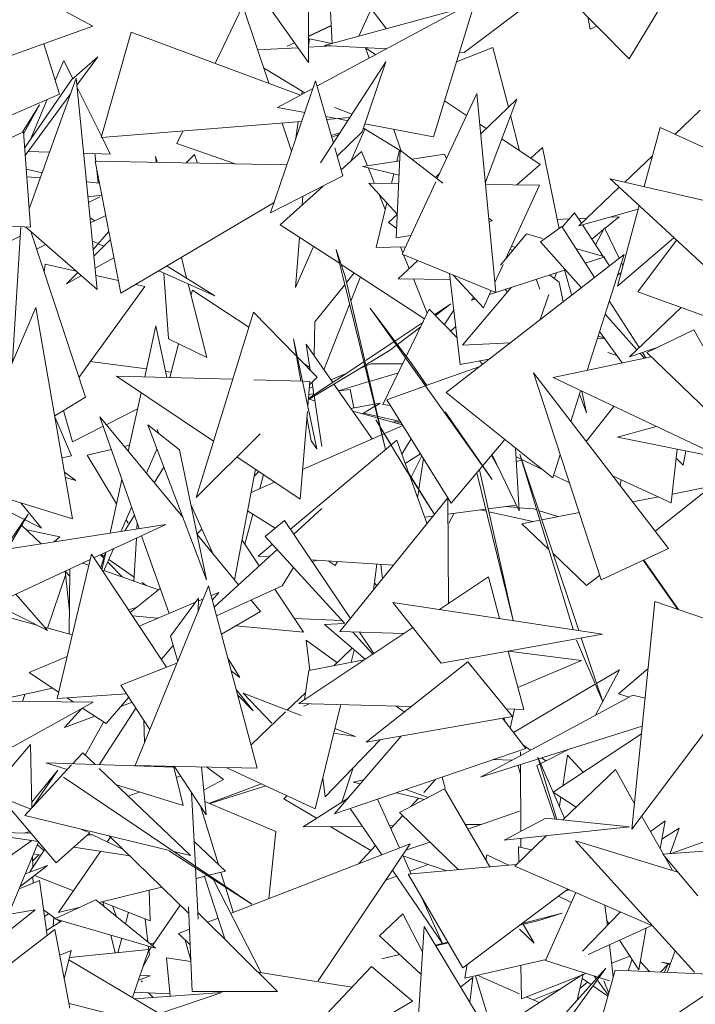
# Model space of a CAD drawing. Header units: metres. Extents: x -14.5 to 19.7, y -19.1 to 4.
# Tile 126 of 218: x 16.67 to 16.816, y 2.896 to 3.109. Entities that reach past the tile are written whole.
import ezdxf

# ---------------------------------------------------------------- set-up
doc = ezdxf.new("R2010")
doc.units = ezdxf.units.M
doc.layers.add('G-IMPT', color=7, linetype='Continuous', lineweight=5)
doc.layers.add('L-PLNT', color=7, linetype='Continuous', lineweight=5, true_color=0x005900)

# ---------------------------------------------------------------- blocks, each defined once
blk = doc.blocks.new('ÁRVORES ORNAMENTAIS - Pequeno e Médio Porte - Ipê-roxo-2976198-A')
at = {"layer": 'G-IMPT', "color": 253, "true_color": 0xaaaaaa}
for p, q in [((6.25739, 3.09936), (6.25761, 3.15398)), ((6.23104, 3.13662), (6.25739, 3.09936)), ((6.26148, 3.12355), (6.2625, 3.10343)), ((6.26829, 3.10501), (6.27576, 3.1214)), ((6.32665, 3.10014), (6.33802, 3.11889)), ((6.21086, 3.10716), (6.19298, 3.11679)), ((6.29105, 3.1015), (6.31048, 3.1161)), ((6.32665, 3.10014), (6.31091, 3.11614)), ((6.25925, 3.09422), (6.29343, 3.11255)), ((6.28443, 3.08327), (6.29343, 3.11255)), ((6.23729, 3.09914), (6.24324, 3.11154)), ((6.24884, 3.09487), (6.24324, 3.11154)), ((6.26089, 3.10299), (6.29033, 3.11102)), ((6.27425, 3.10664), (6.27099, 3.11095)), ((6.31823, 3.1065), (6.31775, 3.10919)), ((6.21086, 3.10716), (6.17041, 3.09277)), ((6.21913, 3.10588), (6.21261, 3.08313)), ((6.21913, 3.10588), (6.25571, 3.09232)), ((6.25741, 3.10501), (6.2623, 3.1073)), ((6.26231, 3.10723), (6.25741, 3.10498)), ((6.31823, 3.1065), (6.31969, 3.10721)), ((6.20023, 3.10338), (6.20363, 3.09251)), ((6.25284, 3.10287), (6.25439, 3.1036)), ((6.2544, 3.10359), (6.25284, 3.10287)), ((6.25741, 3.10291), (6.25761, 3.10445)), ((6.26248, 3.10342), (6.25761, 3.10445)), ((6.24641, 3.1021), (6.25514, 3.10254)), ((6.25741, 3.10266), (6.26244, 3.10291)), ((6.27436, 3.10232), (6.26089, 3.10299)), ((6.27195, 3.10103), (6.26974, 3.1025)), ((6.26974, 3.1025), (6.27052, 3.10026)), ((6.29726, 3.10257), (6.2894, 3.09946)), ((6.29105, 3.1015), (6.29005, 3.10155)), ((6.29726, 3.10257), (6.30059, 3.0897)), ((6.20271, 3.09544), (6.20454, 3.09976)), ((6.2065, 3.09584), (6.20454, 3.09976)), ((6.20624, 3.0956), (6.21189, 3.10057)), ((6.2074, 3.09448), (6.21189, 3.10057)), ((6.27413, 3.09951), (6.26003, 3.07768)), ((6.27413, 3.09951), (6.26904, 3.0844)), ((6.25661, 3.09281), (6.24773, 3.09816)), ((6.20624, 3.0956), (6.19609, 3.08087)), ((6.1971, 3.06777), (6.20725, 3.09595)), ((6.21179, 3.05033), (6.20725, 3.09595)), ((6.25891, 3.09538), (6.24924, 3.06688)), ((6.25891, 3.09538), (6.26279, 3.08196)), ((6.18758, 3.08553), (6.20363, 3.09251)), ((6.19621, 3.07929), (6.20607, 3.09268)), ((6.21269, 3.08343), (6.20745, 3.09393)), ((6.25075, 3.08966), (6.25836, 3.09374)), ((6.25599, 3.09247), (6.25608, 3.09313)), ((6.29378, 3.09267), (6.28523, 3.07427)), ((6.29791, 3.04967), (6.29378, 3.09267)), ((6.19726, 3.08257), (6.20099, 3.09136)), ((6.29158, 3.08793), (6.28683, 3.0911)), ((6.3024, 3.09145), (6.29462, 3.08395)), ((6.29562, 3.07352), (6.3024, 3.09145)), ((6.19931, 3.09023), (6.19566, 3.08427)), ((6.19931, 3.09023), (6.19586, 3.08395)), ((6.2566, 3.08855), (6.25075, 3.08966)), ((6.26305, 3.0896), (6.26682, 3.0882)), ((6.34204, 3.08902), (6.33658, 3.08383)), ((6.25594, 3.08661), (6.21261, 3.08313)), ((6.25376, 3.08019), (6.25172, 3.08627)), ((6.25471, 3.08298), (6.25519, 3.08655)), ((6.2633, 3.08728), (6.26114, 3.08769)), ((6.26633, 3.08744), (6.26132, 3.08704)), ((6.26591, 3.08678), (6.26359, 3.08722)), ((6.30106, 3.0879), (6.30302, 3.08029)), ((6.19583, 3.08434), (6.17277, 3.07361)), ((6.1974, 3.06382), (6.19583, 3.08434)), ((6.22899, 3.08186), (6.23028, 3.08455)), ((6.26233, 3.08355), (6.26422, 3.08417)), ((6.26361, 3.07914), (6.26904, 3.0844)), ((6.26657, 3.07803), (6.26961, 3.08496)), ((6.27747, 3.08023), (6.2693, 3.08516)), ((6.28443, 3.08327), (6.26961, 3.08608)), ((6.27585, 3.08489), (6.27747, 3.08022)), ((6.29581, 3.08511), (6.29442, 3.08604)), ((6.33336, 3.0853), (6.32992, 3.07255)), ((6.33336, 3.0853), (6.3503, 3.07757)), ((6.21461, 3.07958), (6.21283, 3.08314)), ((6.22899, 3.08186), (6.24155, 3.07749)), ((6.26243, 3.0832), (6.26399, 3.08381)), ((6.30747, 3.07732), (6.29916, 3.08287)), ((6.19684, 3.08014), (6.2015, 3.07999)), ((6.20886, 3.07976), (6.21461, 3.07958)), ((6.2631, 3.0809), (6.26485, 3.07484)), ((6.26447, 3.07614), (6.26889, 3.0801)), ((6.27013, 3.07705), (6.26889, 3.0801)), ((6.27724, 3.0804), (6.27639, 3.06146)), ((6.2771, 3.08045), (6.27651, 3.07802)), ((6.28645, 3.07332), (6.27724, 3.0804)), ((6.30796, 3.08097), (6.30544, 3.07868)), ((6.30796, 3.08097), (6.31153, 3.06347)), ((6.21128, 3.07969), (6.21146, 3.07805)), ((6.21135, 3.07805), (6.25277, 3.07728)), ((6.21135, 3.07805), (6.21689, 3.04952)), ((6.22448, 3.07781), (6.22439, 3.07903)), ((6.22439, 3.07903), (6.2247, 3.0778)), ((6.23279, 3.07948), (6.23102, 3.07769)), ((6.23279, 3.07948), (6.23347, 3.07764)), ((6.27714, 3.07811), (6.26918, 3.07691)), ((6.28682, 3.07958), (6.27971, 3.0785)), ((6.2872, 3.07851), (6.28682, 3.07958)), ((6.33172, 3.07922), (6.32572, 3.07352)), ((6.19644, 3.07632), (6.19989, 3.07551)), ((6.2116, 3.07677), (6.21198, 3.07334)), ((6.277, 3.07505), (6.26918, 3.07691)), ((6.27168, 3.07324), (6.2703, 3.07664)), ((6.30747, 3.07732), (6.30242, 3.07291)), ((6.19949, 3.07442), (6.19657, 3.07467)), ((6.21227, 3.07331), (6.20948, 3.07355)), ((6.24924, 3.06688), (6.26485, 3.07484)), ((6.27585, 3.07532), (6.27534, 3.0732)), ((6.2849, 3.07356), (6.27765, 3.05796)), ((6.28577, 3.07543), (6.28485, 3.07455)), ((6.34813, 3.05061), (6.32259, 3.07425)), ((6.32259, 3.07425), (6.34622, 3.06877)), ((6.25129, 3.06432), (6.2606, 3.07267)), ((6.27692, 3.07319), (6.27045, 3.07326)), ((6.27045, 3.07326), (6.27659, 3.06659)), ((6.30728, 3.07286), (6.29567, 3.07298)), ((6.30728, 3.07286), (6.29997, 3.05686)), ((6.32456, 3.07242), (6.31578, 3.06408)), ((6.21278, 3.07067), (6.2098, 3.07031)), ((6.20992, 3.06914), (6.21231, 3.07032)), ((6.25621, 3.07043), (6.25607, 3.0686)), ((6.27398, 3.0676), (6.27265, 3.07087)), ((6.24999, 3.06909), (6.21689, 3.04952)), ((6.27433, 3.06904), (6.272, 3.05942)), ((6.31578, 3.06408), (6.32861, 3.06769)), ((6.32882, 3.06848), (6.32413, 3.05108)), ((6.1974, 3.06382), (6.15844, 3.06561)), ((6.21025, 3.06579), (6.21124, 3.06517)), ((6.21363, 3.06633), (6.21035, 3.06474)), ((6.27662, 3.06662), (6.27471, 3.06478)), ((6.29708, 3.06516), (6.29637, 3.06571)), ((6.29708, 3.06516), (6.29643, 3.06504)), ((6.31375, 3.06557), (6.31112, 3.06545)), ((6.31488, 3.0669), (6.31223, 3.06377)), ((6.31488, 3.0669), (6.31636, 3.06463)), ((6.31753, 3.06574), (6.31569, 3.06566)), ((6.32141, 3.0635), (6.32456, 3.06606)), ((6.32456, 3.06606), (6.3225, 3.06597)), ((6.19525, 3.06392), (6.19348, 3.03471)), ((6.19627, 3.06387), (6.21179, 3.05033)), ((6.20923, 3.0271), (6.19745, 3.06284)), ((6.21093, 3.05895), (6.21429, 3.06289)), ((6.25129, 3.06432), (6.26409, 3.056)), ((6.27648, 3.06349), (6.27471, 3.06478)), ((6.31214, 3.06391), (6.30751, 3.06064)), ((6.31214, 3.06391), (6.31918, 3.05293)), ((6.31658, 3.06431), (6.32107, 3.05748)), ((6.31861, 3.06122), (6.32115, 3.06329)), ((6.31944, 3.05996), (6.32134, 3.06365)), ((6.32134, 3.06365), (6.32455, 3.0571)), ((6.17949, 3.05415), (6.19513, 3.06186)), ((6.21176, 3.06033), (6.21075, 3.06078)), ((6.21463, 3.06115), (6.21107, 3.05755)), ((6.2555, 3.06159), (6.25463, 3.05077)), ((6.27953, 3.06202), (6.27639, 3.06146)), ((6.2989, 3.05556), (6.30452, 3.06233)), ((6.30795, 3.06132), (6.30452, 3.06233)), ((6.31635, 3.05074), (6.30751, 3.06064)), ((6.32413, 3.05108), (6.33634, 3.06152)), ((6.32857, 3.04983), (6.33691, 3.061)), ((6.20067, 3.06004), (6.19869, 3.05908)), ((6.21319, 3.05969), (6.21201, 3.06022)), ((6.25463, 3.05077), (6.25851, 3.05963)), ((6.26336, 3.05897), (6.27406, 3.01579)), ((6.26336, 3.05897), (6.26534, 3.05313)), ((6.27838, 3.05954), (6.272, 3.05942)), ((6.27778, 3.05825), (6.27727, 3.05952)), ((6.30158, 3.05878), (6.30095, 3.059)), ((6.30127, 3.0597), (6.30213, 3.05944)), ((6.32144, 3.05737), (6.31515, 3.05921)), ((6.21133, 3.05496), (6.2154, 3.0572)), ((6.22995, 3.05724), (6.23109, 3.05278)), ((6.28106, 3.05657), (6.27676, 3.05266)), ((6.29791, 3.04967), (6.27765, 3.05796)), ((6.27917, 3.05485), (6.27795, 3.05784)), ((6.28716, 3.02811), (6.32557, 3.05789)), ((6.32144, 3.05737), (6.31721, 3.056)), ((6.32557, 3.05789), (6.31758, 3.03286)), ((6.3212, 3.05729), (6.32241, 3.05544)), ((6.20034, 3.05408), (6.20051, 3.05583)), ((6.20722, 3.05432), (6.20051, 3.05583)), ((6.23719, 3.04896), (6.2251, 3.05437)), ((6.22687, 3.05541), (6.23719, 3.04896)), ((6.26444, 3.05577), (6.28249, 3.04403)), ((6.31291, 3.0546), (6.29652, 3.04929)), ((6.29944, 3.0557), (6.2977, 3.05187)), ((6.31275, 3.05455), (6.31422, 3.04928)), ((6.32502, 3.05616), (6.32533, 3.05553)), ((6.20757, 3.05401), (6.20513, 3.05155)), ((6.20513, 3.05155), (6.20836, 3.05333)), ((6.21636, 3.05227), (6.21148, 3.05336)), ((6.22717, 3.03968), (6.22617, 3.05389)), ((6.27406, 3.01579), (6.26534, 3.05313)), ((6.26564, 3.05183), (6.26731, 3.05391)), ((6.26658, 3.04783), (6.26862, 3.05305)), ((6.27676, 3.05266), (6.28799, 3.05252)), ((6.28308, 3.04524), (6.28008, 3.05262)), ((6.28784, 3.05379), (6.29019, 3.03417)), ((6.28867, 3.05345), (6.29519, 3.04637)), ((6.30741, 3.05042), (6.3066, 3.05256)), ((6.31154, 3.05192), (6.30949, 3.05349)), ((6.31098, 3.05398), (6.31053, 3.05269)), ((6.3249, 3.05396), (6.32414, 3.0534)), ((6.22203, 3.05099), (6.20782, 3.03137)), ((6.22203, 3.05099), (6.22012, 3.05142)), ((6.2314, 3.05155), (6.23546, 3.03565)), ((6.23234, 3.05023), (6.2321, 3.04928)), ((6.23234, 3.05023), (6.24452, 3.04219)), ((6.25881, 3.04337), (6.26521, 3.0513)), ((6.30125, 3.05082), (6.29067, 3.03834)), ((6.29689, 3.05009), (6.29519, 3.04637)), ((6.30037, 3.04978), (6.29993, 3.05039)), ((6.31154, 3.05192), (6.31242, 3.0477)), ((6.29262, 3.04802), (6.29312, 3.04862)), ((6.29343, 3.04828), (6.29262, 3.04802)), ((6.30935, 3.04928), (6.30745, 3.04384)), ((6.32239, 3.04792), (6.32888, 3.0378)), ((6.35286, 3.041), (6.32857, 3.04983)), ((6.19005, 3.02668), (6.19849, 3.04648)), ((6.20647, 3.00084), (6.19849, 3.04648)), ((6.26076, 3.03299), (6.2663, 3.04711)), ((6.27074, 3.0463), (6.29712, 3.00936)), ((6.27074, 3.0463), (6.27973, 3.03426)), ((6.27853, 3.03587), (6.28349, 3.04608)), ((6.2895, 3.03988), (6.28349, 3.04608)), ((6.28816, 3.04724), (6.28464, 3.0449)), ((6.28816, 3.04724), (6.28482, 3.0447)), ((6.28879, 3.04586), (6.28675, 3.04271)), ((6.33795, 3.04642), (6.32678, 3.03581)), ((6.24553, 3.04545), (6.23315, 3.00546)), ((6.24553, 3.04545), (6.25471, 3.03609)), ((6.32836, 3.03731), (6.32147, 3.04503)), ((6.22203, 3.03147), (6.22447, 3.0425)), ((6.22684, 3.03134), (6.22447, 3.0425)), ((6.25881, 3.04337), (6.25864, 3.03602)), ((6.28209, 3.0432), (6.27606, 3.03919)), ((6.28165, 3.04229), (6.27661, 3.03845)), ((6.2881, 3.04132), (6.28921, 3.04237)), ((6.33051, 3.03673), (6.34062, 3.04163)), ((6.34062, 3.04163), (6.34263, 3.03817)), ((6.22717, 3.03968), (6.23546, 3.03565)), ((6.25421, 3.03966), (6.25924, 3.01596)), ((6.25421, 3.03966), (6.25577, 3.03054)), ((6.31976, 3.03968), (6.32138, 3.03975)), ((6.31994, 3.04026), (6.32129, 3.03988)), ((6.3252, 3.03448), (6.32027, 3.04129)), ((6.22934, 3.03863), (6.22745, 3.03132)), ((6.25776, 3.03298), (6.2569, 3.03852)), ((6.2569, 3.03852), (6.26265, 3.03026)), ((6.2759, 3.03908), (6.26983, 3.03504)), ((6.27644, 3.03832), (6.27491, 3.03716)), ((6.29067, 3.03834), (6.30097, 3.03881)), ((6.33294, 3.0379), (6.32678, 3.03581)), ((6.25504, 3.03575), (6.2593, 3.03141)), ((6.26979, 3.03407), (6.27491, 3.03716)), ((6.2735, 3.02552), (6.27839, 3.03559)), ((6.29641, 3.03528), (6.29019, 3.03417)), ((6.33147, 3.03581), (6.31026, 3.03131)), ((6.3221, 3.03672), (6.32404, 3.03608)), ((6.32999, 3.03549), (6.32902, 3.03657)), ((6.32956, 3.03675), (6.33032, 3.03556)), ((6.33051, 3.03673), (6.35997, 3.00835)), ((6.21029, 3.03478), (6.22241, 3.03318)), ((6.25644, 3.03433), (6.25768, 3.03351)), ((6.25742, 3.02661), (6.26956, 3.03394)), ((6.26937, 3.03473), (6.25743, 3.02679)), ((6.26961, 3.03375), (6.26863, 3.03337)), ((6.27099, 3.03429), (6.26984, 3.03385)), ((6.27099, 3.03429), (6.27775, 3.03426)), ((6.28296, 3.02964), (6.27973, 3.03426)), ((6.28282, 3.02959), (6.29442, 3.03374)), ((6.29502, 3.0342), (6.29433, 3.03491)), ((6.23691, 3.01759), (6.21593, 3.03164)), ((6.21593, 3.03164), (6.24104, 3.03095)), ((6.22657, 3.03262), (6.22774, 3.03247)), ((6.25769, 3.0298), (6.2593, 3.03141)), ((6.26521, 3.03204), (6.26223, 3.03087)), ((6.27062, 3.03051), (6.27683, 3.03237)), ((6.32067, 2.9877), (6.30601, 3.03237)), ((6.3352, 2.99441), (6.30601, 3.03237)), ((6.35238, 3.01139), (6.31026, 3.03131)), ((6.2456, 3.03082), (6.25605, 3.03053)), ((6.25615, 3.03053), (6.25774, 3.03049)), ((6.25729, 3.02515), (6.25774, 3.03049)), ((6.25833, 3.02935), (6.25762, 3.02907)), ((6.2586, 3.02757), (6.25818, 3.03029)), ((6.2629, 3.02991), (6.27114, 3.01808)), ((6.26389, 3.02849), (6.27043, 3.03045)), ((6.26644, 3.02877), (6.26391, 3.02846)), ((6.26644, 3.02877), (6.26722, 3.02478)), ((6.27431, 3.02654), (6.28271, 3.02955)), ((6.20923, 3.0271), (6.20259, 3.02305)), ((6.21847, 3.01543), (6.22127, 3.02806)), ((6.25845, 3.0278), (6.25751, 3.02768)), ((6.25753, 3.02668), (6.25879, 3.02633)), ((6.25847, 3.02844), (6.25844, 3.02746)), ((6.26033, 3.01644), (6.25864, 3.02735)), ((6.28716, 3.02811), (6.31018, 3.00967)), ((6.31619, 3.0285), (6.31408, 3.02187)), ((6.31745, 3.02371), (6.31594, 3.02772)), ((6.31648, 3.02837), (6.31745, 3.02371)), ((6.2205, 3.02457), (6.21374, 3.02116)), ((6.27163, 3.02559), (6.26656, 3.02466)), ((6.26906, 3.0235), (6.27175, 3.02512)), ((6.27292, 3.02583), (6.27177, 3.02562)), ((6.27186, 3.02519), (6.27292, 3.02583)), ((6.2735, 3.02552), (6.27511, 3.02527)), ((6.27431, 3.02654), (6.28827, 3.00421)), ((6.31743, 3.01751), (6.32338, 3.0251)), ((6.20262, 3.02287), (6.20621, 3.01441)), ((6.2045, 3.02422), (6.20642, 3.01747)), ((6.23025, 3.00119), (6.21236, 3.02282)), ((6.21236, 3.02282), (6.22084, 2.99874)), ((6.2556, 3.00506), (6.25719, 3.02398)), ((6.25709, 3.02281), (6.25797, 3.01766)), ((6.26696, 3.02408), (6.2777, 3.02112)), ((6.27691, 3.02192), (6.26931, 3.02366)), ((6.29712, 3.00936), (6.28696, 3.02391)), ((6.21307, 3.02082), (6.20642, 3.01747)), ((6.22958, 3.01575), (6.22271, 3.0211)), ((6.23535, 2.9877), (6.22271, 3.0211)), ((6.27777, 3.02101), (6.25614, 3.01145)), ((6.27193, 3.02218), (6.27831, 3.01169)), ((6.27193, 3.02218), (6.27528, 3.01681)), ((6.27617, 3.02178), (6.27551, 3.02172)), ((6.27565, 3.02168), (6.27717, 3.02197)), ((6.27734, 3.0216), (6.27622, 3.02152)), ((6.33249, 3.02079), (6.3242, 3.01848)), ((6.22472, 3.02009), (6.2251, 3.01925)), ((6.23315, 3.00546), (6.24698, 3.01918)), ((6.27759, 3.01477), (6.27959, 3.0181)), ((6.34735, 3.01377), (6.3242, 3.01848)), ((6.21876, 3.01672), (6.21763, 3.01645)), ((6.25351, 2.99862), (6.27649, 3.01782)), ((6.25924, 3.01596), (6.25797, 3.01766)), ((6.27911, 3.0106), (6.27649, 3.01782)), ((6.29986, 3.01794), (6.28827, 3.00421)), ((6.3029, 3.00258), (6.3021, 3.01615)), ((6.20417, 3.01397), (6.20621, 3.01441)), ((6.21484, 3.01579), (6.20963, 3.01455)), ((6.21596, 3.00409), (6.20963, 3.01455)), ((6.22468, 3.0159), (6.22241, 3.01068)), ((6.22958, 3.01575), (6.23535, 2.9877)), ((6.2556, 3.00506), (6.24196, 3.0142)), ((6.28161, 3.01486), (6.27832, 3.01278)), ((6.28187, 3.01445), (6.27962, 3.00986)), ((6.28126, 3.00723), (6.28223, 3.01387)), ((6.29696, 3.0145), (6.29857, 3.01157)), ((6.29708, 3.01464), (6.3029, 3.00258)), ((6.30221, 3.0143), (6.30789, 3.0115)), ((6.31581, 2.97673), (6.30304, 3.01481)), ((6.30304, 3.01481), (6.3146, 2.97691)), ((6.3118, 3.01473), (6.31018, 3.00967)), ((6.33702, 3.01587), (6.33576, 3.00432)), ((6.33833, 3.0124), (6.33681, 3.01393)), ((6.33833, 3.0124), (6.33893, 3.01548)), ((6.2241, 3.00862), (6.22617, 3.01197)), ((6.30374, 3.01355), (6.30227, 3.01323)), ((6.20471, 3.01088), (6.20718, 3.00913)), ((6.2049, 3.00979), (6.20718, 3.00913)), ((6.24143, 2.98767), (6.24596, 3.01152)), ((6.24568, 3.01004), (6.24667, 3.01104)), ((6.24687, 3.00735), (6.24768, 3.01037)), ((6.27831, 3.01169), (6.28464, 3.00178)), ((6.27904, 3.01079), (6.28465, 3.0018)), ((6.28299, 2.99989), (6.27923, 3.01025)), ((6.2938, 3.01075), (6.30164, 2.97887)), ((6.30165, 2.97887), (6.29433, 3.01139)), ((6.31038, 3.01028), (6.31382, 3.00859)), ((6.3231, 3.01015), (6.33576, 3.00432)), ((6.21456, 2.99777), (6.21712, 3.00932)), ((6.25007, 3.00877), (6.24501, 3.00653)), ((6.32496, 3.00929), (6.32474, 3.00802)), ((6.33231, 2.99817), (6.34456, 3.00786)), ((6.34456, 3.00786), (6.33596, 3.00617)), ((6.20647, 3.00084), (6.18757, 3.00665)), ((6.2642, 2.97649), (6.28753, 3.00536)), ((6.28099, 3.0054), (6.28124, 3.00711)), ((6.28763, 2.98255), (6.28753, 3.00536)), ((6.333, 3.00559), (6.32745, 3.00449)), ((6.19977, 2.99879), (6.18985, 3.00385)), ((6.19977, 2.99879), (6.1953, 3.00428)), ((6.21921, 3.00336), (6.21694, 2.99814)), ((6.23201, 3.00393), (6.23686, 2.9932)), ((6.29622, 3.00299), (6.30232, 3.00379)), ((6.30257, 3.00325), (6.29988, 3.00347)), ((6.30607, 3.00298), (6.303, 3.00322)), ((6.19167, 2.99421), (6.19686, 3.00187)), ((6.1924, 2.99433), (6.19686, 3.00187)), ((6.21772, 2.99826), (6.21981, 3.00166)), ((6.24365, 2.99538), (6.24539, 3.00185)), ((6.25025, 2.99883), (6.24426, 3.00255)), ((6.25425, 2.99752), (6.2603, 3.00307)), ((6.28251, 3.0012), (6.28436, 3.00144)), ((6.28754, 3.00186), (6.29572, 3.00292)), ((6.28776, 2.99989), (6.28889, 3.00203)), ((6.29583, 3.00249), (6.29457, 3.00277)), ((6.30587, 3.00025), (6.29636, 3.00237)), ((6.30607, 3.00298), (6.30671, 3.00277)), ((6.30712, 3.00264), (6.31124, 3.00131)), ((6.31591, 3.00222), (6.3078, 3.00063)), ((6.17224, 2.9912), (6.22662, 2.99964)), ((6.19545, 2.99948), (6.19968, 2.99546)), ((6.21105, 2.9924), (6.22662, 2.99964)), ((6.21849, 2.99989), (6.21803, 3.00065)), ((6.22044, 2.99989), (6.22036, 2.99867)), ((6.25226, 3.00048), (6.24808, 2.99705)), ((6.25226, 3.00048), (6.26648, 2.97932)), ((6.30739, 3.00055), (6.30349, 2.99978)), ((6.30932, 2.99422), (6.30349, 2.99978)), ((6.19656, 2.99843), (6.20367, 2.99697)), ((6.20247, 2.99589), (6.20367, 2.99697)), ((6.22138, 2.9972), (6.2273, 2.98041)), ((6.23333, 2.99751), (6.23441, 2.99861)), ((6.24232, 2.98659), (6.23335, 2.99745)), ((6.26521, 2.9783), (6.24808, 2.99705)), ((6.22024, 2.99668), (6.21969, 2.9874)), ((6.24306, 2.99626), (6.24678, 2.99068)), ((6.24651, 2.99278), (6.24962, 2.99537)), ((6.2031, 2.96202), (6.21052, 2.99319)), ((6.22678, 2.9688), (6.21052, 2.99319)), ((6.21333, 2.99222), (6.2125, 2.99307)), ((6.21342, 2.99263), (6.21266, 2.99315)), ((6.21279, 2.98979), (6.21363, 2.9936)), ((6.2153, 2.99437), (6.21309, 2.98933)), ((6.2133, 2.99271), (6.21356, 2.99357)), ((6.23707, 2.98179), (6.25066, 2.99423)), ((6.24889, 2.99262), (6.24651, 2.99278)), ((6.31748, 2.98643), (6.31024, 2.99334)), ((6.32067, 2.9877), (6.3352, 2.99441)), ((6.17995, 2.97792), (6.21024, 2.99202)), ((6.20995, 2.99083), (6.20866, 2.99128)), ((6.21251, 2.9902), (6.21319, 2.99236)), ((6.21718, 2.98828), (6.21404, 2.99149)), ((6.21974, 2.98826), (6.21428, 2.99203)), ((6.27576, 2.9908), (6.25795, 2.992)), ((6.25822, 2.99161), (6.25936, 2.99191)), ((6.26321, 2.99078), (6.26164, 2.99175)), ((6.26321, 2.99078), (6.26371, 2.99161)), ((6.27147, 2.98549), (6.2722, 2.99104)), ((6.27343, 2.98792), (6.27301, 2.99098)), ((6.32972, 2.99188), (6.33722, 2.98128)), ((6.33733, 2.98124), (6.32984, 2.99193)), ((6.20104, 2.97726), (6.20496, 2.9887)), ((6.20577, 2.98091), (6.20487, 2.98951)), ((6.20487, 2.98951), (6.20582, 2.98854)), ((6.20574, 2.97598), (6.20583, 2.98996)), ((6.22505, 2.98551), (6.21324, 2.98967)), ((6.25175, 2.98635), (6.25421, 2.99034)), ((6.31748, 2.98643), (6.32034, 2.9887)), ((6.21998, 2.94761), (6.23585, 2.98637)), ((6.22234, 2.98646), (6.22148, 2.98706)), ((6.24635, 2.94704), (6.23585, 2.98637)), ((6.25175, 2.98635), (6.23758, 2.9799)), ((6.27219, 2.98639), (6.27167, 2.987)), ((6.29627, 2.98831), (6.28573, 2.98128)), ((6.29627, 2.98831), (6.29867, 2.97932)), ((6.20101, 2.97676), (6.19418, 2.98454)), ((6.2254, 2.98579), (6.21892, 2.98059)), ((6.23641, 2.98426), (6.23806, 2.98496)), ((6.23666, 2.98333), (6.23806, 2.98496)), ((6.25017, 2.98563), (6.25634, 2.97639)), ((6.20101, 2.97676), (6.18973, 2.98247)), ((6.22086, 2.97768), (6.23303, 2.98283)), ((6.22758, 2.97549), (6.23367, 2.98369)), ((6.23355, 2.98076), (6.23367, 2.98369)), ((6.23364, 2.98309), (6.23469, 2.98353)), ((6.24706, 2.98086), (6.24505, 2.9833)), ((6.28605, 2.96968), (6.27564, 2.9828)), ((6.27564, 2.9828), (6.32092, 2.97596)), ((6.33226, 2.98298), (6.32723, 2.93388)), ((6.33226, 2.98298), (6.35769, 2.97429)), ((6.18683, 2.98112), (6.19884, 2.97786)), ((6.2185, 2.98121), (6.22028, 2.98168)), ((6.2194, 2.97987), (6.22482, 2.97936)), ((6.24706, 2.98086), (6.23863, 2.97597)), ((6.24173, 2.97777), (6.25634, 2.97639)), ((6.26466, 2.97889), (6.25439, 2.97931)), ((6.26089, 2.97801), (6.26521, 2.97821)), ((6.26089, 2.97801), (6.26963, 2.97053)), ((6.20042, 2.97742), (6.20638, 2.9758)), ((6.27993, 2.9774), (6.25532, 2.96098)), ((6.27797, 2.9761), (6.2642, 2.97649)), ((6.27129, 2.97164), (6.26692, 2.97642)), ((6.26846, 2.97637), (6.27153, 2.9718)), ((6.28605, 2.96968), (6.32092, 2.97596)), ((6.22563, 2.97052), (6.22817, 2.97346)), ((6.22916, 2.97002), (6.22758, 2.97549)), ((6.26357, 2.96979), (6.25693, 2.97465)), ((6.25693, 2.97465), (6.25771, 2.96813)), ((6.32098, 2.96132), (6.3153, 2.97464)), ((6.32098, 2.96132), (6.31635, 2.97513)), ((6.35769, 2.97429), (6.32723, 2.93388)), ((6.26684, 2.97291), (6.26288, 2.96913)), ((6.26665, 2.96986), (6.26731, 2.97252)), ((6.30055, 2.97229), (6.30392, 2.95969)), ((6.31641, 2.97026), (6.30056, 2.97227)), ((6.19708, 2.96763), (6.20526, 2.97109)), ((6.229, 2.96966), (6.21688, 2.96496)), ((6.24256, 2.96661), (6.24001, 2.97078)), ((6.25749, 2.96808), (6.26943, 2.97039)), ((6.2918, 2.96996), (6.26984, 2.95262)), ((6.2918, 2.96996), (6.30147, 2.95818)), ((6.30265, 2.96443), (6.31641, 2.97026)), ((6.20343, 2.96342), (6.19708, 2.96763)), ((6.24256, 2.96661), (6.24076, 2.96797)), ((6.25749, 2.96808), (6.25654, 2.96179)), ((6.31941, 2.95845), (6.3246, 2.96826)), ((6.3246, 2.96826), (6.31964, 2.96532)), ((6.33078, 2.96852), (6.32435, 2.96303)), ((6.21688, 2.96496), (6.22316, 2.95539)), ((6.31935, 2.96515), (6.3017, 2.95471)), ((6.20214, 2.96428), (6.18974, 2.96153)), ((6.19562, 2.96142), (6.19614, 2.96295)), ((6.2031, 2.96202), (6.21812, 2.96305)), ((6.24182, 2.96401), (6.24545, 2.95939)), ((6.25581, 2.95838), (6.24328, 2.96318)), ((6.24328, 2.96318), (6.2495, 2.95672)), ((6.25676, 2.96329), (6.25282, 2.95952)), ((6.32435, 2.96303), (6.32667, 2.96235)), ((6.2109, 2.96124), (6.16819, 2.93762)), ((6.2109, 2.96124), (6.19032, 2.96148)), ((6.20666, 2.96129), (6.20532, 2.96217)), ((6.21369, 2.95663), (6.2186, 2.96234)), ((6.21685, 2.96031), (6.21933, 2.96123)), ((6.24545, 2.95939), (6.24215, 2.96276)), ((6.27961, 2.96033), (6.25532, 2.96098)), ((6.25765, 2.96091), (6.25633, 2.96042)), ((6.25887, 2.93823), (6.26441, 2.96074)), ((6.32748, 2.96278), (6.29456, 2.94509)), ((6.33012, 2.96209), (6.32748, 2.96278)), ((6.20847, 2.95989), (6.20468, 2.9558)), ((6.21369, 2.95663), (6.20863, 2.95998)), ((6.21223, 2.94776), (6.22014, 2.95999)), ((6.25245, 2.95916), (6.24501, 2.95206)), ((6.27811, 2.95914), (6.27637, 2.96042)), ((6.30392, 2.95969), (6.30014, 2.95979)), ((6.30098, 2.95566), (6.30188, 2.95974)), ((6.20468, 2.9558), (6.21126, 2.95824)), ((6.20918, 2.94984), (6.21317, 2.95697)), ((6.22186, 2.95737), (6.22201, 2.95259)), ((6.26984, 2.95262), (6.30147, 2.95818)), ((6.29935, 2.95781), (6.30433, 2.95124)), ((6.29962, 2.95785), (6.29981, 2.9572)), ((6.26757, 2.95387), (6.2629, 2.9546)), ((6.26757, 2.95387), (6.26314, 2.95557)), ((6.3295, 2.95607), (6.29456, 2.94509)), ((6.32933, 2.95443), (6.31025, 2.94186)), ((6.27288, 2.95315), (6.261, 2.94083)), ((6.27745, 2.95395), (6.26304, 2.93713)), ((6.1974, 2.95211), (6.18962, 2.94311)), ((6.1974, 2.95211), (6.19764, 2.93843)), ((6.20645, 2.94795), (6.20866, 2.95034)), ((6.20866, 2.95034), (6.21133, 2.94779)), ((6.30433, 2.95124), (6.26304, 2.93713)), ((6.30322, 2.95051), (6.30322, 2.94975)), ((6.3037, 2.95207), (6.30537, 2.9509)), ((6.30759, 2.94803), (6.31356, 2.95106)), ((6.22836, 2.94721), (6.20065, 2.94815)), ((6.20065, 2.94815), (6.20529, 2.94671)), ((6.30136, 2.94875), (6.29734, 2.94886)), ((6.30673, 2.94759), (6.30743, 2.94795)), ((6.31108, 2.93596), (6.30698, 2.9494)), ((6.31275, 2.93623), (6.30698, 2.9494)), ((6.30774, 2.94923), (6.30867, 2.94858)), ((6.31232, 2.94323), (6.31335, 2.94985)), ((6.31677, 2.94616), (6.31335, 2.94985)), ((6.19613, 2.9368), (6.20625, 2.94774)), ((6.19762, 2.93967), (6.20327, 2.94659)), ((6.19778, 2.93859), (6.20327, 2.94659)), ((6.21222, 2.94694), (6.23191, 2.92815)), ((6.21998, 2.94761), (6.24635, 2.94704)), ((6.22836, 2.94721), (6.23031, 2.93892)), ((6.2284, 2.94743), (6.23529, 2.93694)), ((6.23427, 2.9473), (6.23529, 2.93694)), ((6.23541, 2.94728), (6.23905, 2.94455)), ((6.25887, 2.93823), (6.23977, 2.94706)), ((6.26705, 2.94711), (6.2646, 2.93968)), ((6.30266, 2.94764), (6.30323, 2.94574)), ((6.30322, 2.94781), (6.30325, 2.93333)), ((6.30673, 2.94759), (6.31067, 2.93601)), ((6.31234, 2.93583), (6.3237, 2.94673)), ((6.3237, 2.94673), (6.3278, 2.93948)), ((6.20452, 2.94509), (6.24516, 2.91763)), ((6.22888, 2.94501), (6.22976, 2.94536)), ((6.23477, 2.94227), (6.23905, 2.94455)), ((6.26051, 2.9449), (6.261, 2.94083)), ((6.26936, 2.9445), (6.2671, 2.94398)), ((6.26859, 2.94361), (6.2671, 2.94398)), ((6.28495, 2.94462), (6.28235, 2.94178)), ((6.28629, 2.94508), (6.28694, 2.9427)), ((6.21593, 2.9434), (6.23031, 2.93892)), ((6.2185, 2.94094), (6.22086, 2.94186)), ((6.23215, 2.94173), (6.23298, 2.92587)), ((6.23602, 2.93943), (6.24725, 2.9436)), ((6.24817, 2.94318), (6.23613, 2.93938)), ((6.28242, 2.94023), (6.27641, 2.9417)), ((6.27705, 2.93741), (6.28677, 2.94252)), ((6.28329, 2.94069), (6.27846, 2.9424)), ((6.28677, 2.94252), (6.29657, 2.92568)), ((6.31525, 2.93862), (6.31025, 2.94186)), ((6.19079, 2.94085), (6.20294, 2.92655)), ((6.19079, 2.94085), (6.19741, 2.93819)), ((6.23501, 2.93985), (6.25038, 2.93334)), ((6.25209, 2.94037), (6.25276, 2.94105)), ((6.25209, 2.94037), (6.25915, 2.93619)), ((6.26598, 2.94056), (6.25627, 2.93435)), ((6.27707, 2.92978), (6.27233, 2.94031)), ((6.2812, 2.94053), (6.27955, 2.93872)), ((6.31163, 2.93879), (6.31194, 2.94076)), ((6.23406, 2.93881), (6.23797, 2.92619)), ((6.26644, 2.93829), (6.27327, 2.92831)), ((6.27705, 2.93741), (6.28979, 2.92507)), ((6.303, 2.9377), (6.29181, 2.93387)), ((6.19613, 2.9368), (6.22741, 2.92923)), ((6.27774, 2.93675), (6.27519, 2.93396)), ((6.30871, 2.93621), (6.29968, 2.93145)), ((6.32678, 2.93432), (6.30871, 2.93621)), ((6.32937, 2.93672), (6.33402, 2.92849)), ((6.33129, 2.93332), (6.33447, 2.93564)), ((6.3334, 2.9296), (6.33447, 2.93564)), ((6.19902, 2.93116), (6.18528, 2.93329)), ((6.19749, 2.93296), (6.18528, 2.93329)), ((6.1972, 2.93331), (6.19602, 2.933)), ((6.20294, 2.92655), (6.21016, 2.93307)), ((6.20803, 2.93392), (6.21016, 2.93307)), ((6.24884, 2.91887), (6.25038, 2.93334)), ((6.25627, 2.93435), (6.26902, 2.93452)), ((6.26213, 2.93443), (6.27088, 2.92926)), ((6.2749, 2.9346), (6.27579, 2.93462)), ((6.29125, 2.93483), (6.29475, 2.93487)), ((6.32678, 2.93432), (6.29968, 2.93145)), ((6.33377, 2.9317), (6.33752, 2.93406)), ((6.33752, 2.93406), (6.33555, 2.92859)), ((6.35044, 2.93382), (6.33578, 2.92861)), ((6.1695, 2.91152), (6.19764, 2.93137)), ((6.19263, 2.91545), (6.19908, 2.93109)), ((6.21075, 2.9326), (6.20968, 2.93263)), ((6.21735, 2.92949), (6.21075, 2.9326)), ((6.21464, 2.93212), (6.21393, 2.9311)), ((6.21436, 2.93239), (6.23158, 2.91564)), ((6.23949, 2.92476), (6.2327, 2.93115)), ((6.28361, 2.93106), (6.27845, 2.92929)), ((6.30197, 2.92589), (6.30877, 2.93241)), ((6.30325, 2.93183), (6.30325, 2.92992)), ((6.34079, 2.90299), (6.31508, 2.93131)), ((6.33723, 2.92456), (6.31508, 2.93131)), ((6.19725, 2.9246), (6.20043, 2.92951)), ((6.19884, 2.93051), (6.20027, 2.92926)), ((6.21252, 2.92906), (6.20338, 2.91584)), ((6.21879, 2.92809), (6.20672, 2.92996)), ((6.22741, 2.92913), (6.24516, 2.91763)), ((6.22831, 2.92902), (6.23191, 2.92815)), ((6.24058, 2.91567), (6.27937, 2.93067)), ((6.27937, 2.93067), (6.25954, 2.90112)), ((6.27188, 2.93034), (6.26823, 2.92636)), ((6.30287, 2.92676), (6.30281, 2.93003)), ((6.30281, 2.93003), (6.30561, 2.92938)), ((6.36222, 2.93051), (6.33393, 2.92848)), ((6.19782, 2.92802), (6.19786, 2.92554)), ((6.1992, 2.92828), (6.19784, 2.92698)), ((6.19801, 2.92849), (6.19959, 2.92821)), ((6.2796, 2.92416), (6.27776, 2.92826)), ((6.28728, 2.92484), (6.27782, 2.92812)), ((6.29574, 2.9271), (6.29595, 2.92827)), ((6.29595, 2.92827), (6.30063, 2.92604)), ((6.33393, 2.92848), (6.34154, 2.91942)), ((6.33422, 2.92814), (6.33604, 2.92492)), ((6.1951, 2.92144), (6.20104, 2.92598)), ((6.19626, 2.92423), (6.20104, 2.92598)), ((6.233, 2.92551), (6.23358, 2.91442)), ((6.23949, 2.92476), (6.23592, 2.92388)), ((6.27555, 2.92497), (6.28634, 2.90919)), ((6.27895, 2.9241), (6.30228, 2.92619)), ((6.27933, 2.92477), (6.28329, 2.92622)), ((6.30197, 2.92589), (6.33173, 2.91297)), ((6.19932, 2.92274), (6.1949, 2.92094)), ((6.1979, 2.92357), (6.19792, 2.92217)), ((6.19823, 2.92383), (6.20664, 2.92055)), ((6.19932, 2.92274), (6.20097, 2.9109)), ((6.23563, 2.92381), (6.23312, 2.92319)), ((6.23944, 2.90996), (6.23494, 2.92364)), ((6.24716, 2.90284), (6.23679, 2.92306)), ((6.23849, 2.92451), (6.23942, 2.92152)), ((6.27414, 2.92287), (6.27642, 2.92371)), ((6.27895, 2.9241), (6.29074, 2.90392)), ((6.2257, 2.92136), (6.21217, 2.91801)), ((6.22301, 2.92069), (6.22321, 2.91409)), ((6.23948, 2.92131), (6.24116, 2.9159)), ((6.29074, 2.90392), (6.31346, 2.9209)), ((6.31374, 2.92078), (6.31288, 2.92047)), ((6.20262, 2.91451), (6.2115, 2.91856)), ((6.22438, 2.90816), (6.2115, 2.91856)), ((6.28634, 2.90919), (6.28192, 2.919)), ((6.31518, 2.92015), (6.30861, 2.90547)), ((6.31422, 2.918), (6.31143, 2.91939)), ((6.16099, 2.91008), (6.19834, 2.91642)), ((6.18031, 2.90196), (6.19834, 2.91642)), ((6.2002, 2.91645), (6.20277, 2.91458)), ((6.20811, 2.91701), (6.20338, 2.91584)), ((6.21277, 2.91816), (6.22321, 2.91409)), ((6.21325, 2.91714), (6.21302, 2.91806)), ((6.21505, 2.91727), (6.21597, 2.91495)), ((6.22972, 2.91745), (6.22372, 2.9087)), ((6.23232, 2.89878), (6.23152, 2.91707)), ((6.32146, 2.91743), (6.32197, 2.91304)), ((6.2013, 2.91565), (6.2004, 2.91498)), ((6.20411, 2.91407), (6.20082, 2.91199)), ((6.20226, 2.91291), (6.20239, 2.91485)), ((6.22438, 2.90816), (6.20262, 2.91451)), ((6.20303, 2.91439), (6.20376, 2.91385)), ((6.21855, 2.91591), (6.21789, 2.9134)), ((6.22211, 2.91452), (6.22271, 2.90952)), ((6.2335, 2.91584), (6.25071, 2.89878)), ((6.23561, 2.91375), (6.2379, 2.91464)), ((6.2778, 2.91555), (6.27278, 2.91084)), ((6.2778, 2.91555), (6.28207, 2.90736)), ((6.30714, 2.91414), (6.30307, 2.91314)), ((6.31218, 2.91569), (6.30355, 2.9135)), ((6.31218, 2.91569), (6.30714, 2.91414)), ((6.32483, 2.91597), (6.31658, 2.90754)), ((6.32232, 2.9134), (6.32184, 2.91413)), ((6.20263, 2.91218), (6.1856, 2.89908)), ((6.20263, 2.91218), (6.20588, 2.89524)), ((6.22933, 2.91133), (6.23173, 2.91225)), ((6.2807, 2.88657), (6.28243, 2.9128)), ((6.30145, 2.88134), (6.28243, 2.9128)), ((6.303, 2.91227), (6.30614, 2.90922)), ((6.30376, 2.91331), (6.30614, 2.90922)), ((6.33159, 2.91303), (6.31784, 2.90676)), ((6.32877, 2.90347), (6.33037, 2.91248)), ((6.21567, 2.90712), (6.21474, 2.91097)), ((6.21707, 2.9103), (6.21624, 2.90718)), ((6.22933, 2.91133), (6.23187, 2.90889)), ((6.23202, 2.90555), (6.23081, 2.9099)), ((6.28175, 2.90245), (6.27278, 2.91084)), ((6.32877, 2.90347), (6.32462, 2.90985)), ((6.20618, 2.90766), (6.20369, 2.90664)), ((6.20467, 2.90154), (6.20618, 2.90766)), ((6.2058, 2.90612), (6.22296, 2.90787)), ((6.22296, 2.90787), (6.21943, 2.8975)), ((6.22281, 2.90862), (6.2229, 2.90786)), ((6.22292, 2.90774), (6.22304, 2.9067)), ((6.22352, 2.90841), (6.22294, 2.90757)), ((6.22321, 2.90911), (6.22414, 2.90932)), ((6.28751, 2.90944), (6.28487, 2.90877)), ((6.28757, 2.90934), (6.28492, 2.90869)), ((6.32245, 2.90886), (6.32324, 2.90197)), ((6.20568, 2.90564), (6.23337, 2.88924)), ((6.22304, 2.9067), (6.22166, 2.90405)), ((6.22671, 2.9061), (6.22753, 2.89781)), ((6.22671, 2.9061), (6.23203, 2.90525)), ((6.2771, 2.9068), (6.27323, 2.90582)), ((6.27712, 2.90677), (6.27323, 2.90582)), ((6.29118, 2.90168), (6.30872, 2.90572)), ((6.31991, 2.90192), (6.30861, 2.90547)), ((6.32291, 2.90489), (6.32684, 2.90644)), ((6.32732, 2.90571), (6.32645, 2.90328)), ((6.33665, 2.90755), (6.33486, 2.90293)), ((6.27105, 2.90417), (6.24417, 2.876)), ((6.27988, 2.89669), (6.27105, 2.90417)), ((6.29118, 2.90168), (6.29171, 2.90465)), ((6.29481, 2.87395), (6.32166, 2.90387)), ((6.30346, 2.89725), (6.30331, 2.90448)), ((6.31024, 2.8882), (6.32166, 2.90387)), ((6.31741, 2.88095), (6.32364, 2.9034)), ((6.32364, 2.9034), (6.34944, 2.90231)), ((6.33107, 2.90309), (6.32909, 2.90527)), ((6.33345, 2.90299), (6.33506, 2.90464)), ((6.33551, 2.9046), (6.33365, 2.90511)), ((6.33558, 2.90478), (6.33365, 2.90511)), ((6.33506, 2.90464), (6.33432, 2.90295)), ((6.22323, 2.9022), (6.2207, 2.90123)), ((6.22108, 2.90235), (6.22323, 2.9022)), ((6.2465, 2.90295), (6.26681, 2.89972)), ((6.2903, 2.89978), (6.29295, 2.9018)), ((6.29228, 2.89651), (6.29295, 2.9018)), ((6.29347, 2.90221), (6.29726, 2.88993)), ((6.29384, 2.9023), (6.303, 2.89828)), ((6.29694, 2.88972), (6.31678, 2.90257)), ((6.30346, 2.89725), (6.31646, 2.90236)), ((6.31545, 2.89695), (6.31678, 2.90257)), ((6.31656, 2.90162), (6.31846, 2.90031)), ((6.31676, 2.90248), (6.31737, 2.90272)), ((6.31959, 2.90156), (6.31915, 2.90216)), ((6.32246, 2.90112), (6.32018, 2.90184)), ((6.32149, 2.88368), (6.34944, 2.90231)), ((6.22124, 2.90112), (6.22152, 2.90092)), ((6.22144, 2.90112), (6.22152, 2.90092)), ((6.31172, 2.89929), (6.30592, 2.897)), ((6.31604, 2.89942), (6.31771, 2.90083)), ((6.31887, 2.90004), (6.3221, 2.89783)), ((6.32216, 2.89808), (6.31992, 2.90112)), ((6.32227, 2.89846), (6.32122, 2.90112)), ((6.21981, 2.89863), (6.22741, 2.89833)), ((6.21985, 2.89725), (6.23867, 2.89862)), ((6.22385, 2.89754), (6.22284, 2.89851)), ((6.22531, 2.89402), (6.23867, 2.89862)), ((6.23232, 2.89878), (6.25071, 2.89878)), ((6.30445, 2.89764), (6.30727, 2.89641)), ((6.22659, 2.89099), (6.20569, 2.8962)), ((6.27988, 2.89669), (6.24417, 2.876))]:
    blk.add_line(p, q, dxfattribs=at)

msp = doc.modelspace()

# ---------------------------------------------------------------- block references
at = {"layer": 'L-PLNT', "color": 253, "true_color": 0xaaaaaa}
msp.add_blockref('ÁRVORES ORNAMENTAIS - Pequeno e Médio Porte - Ipê-roxo-2976198-A', (10.47483, 0), dxfattribs=at)

doc.saveas('drawing.dxf')
